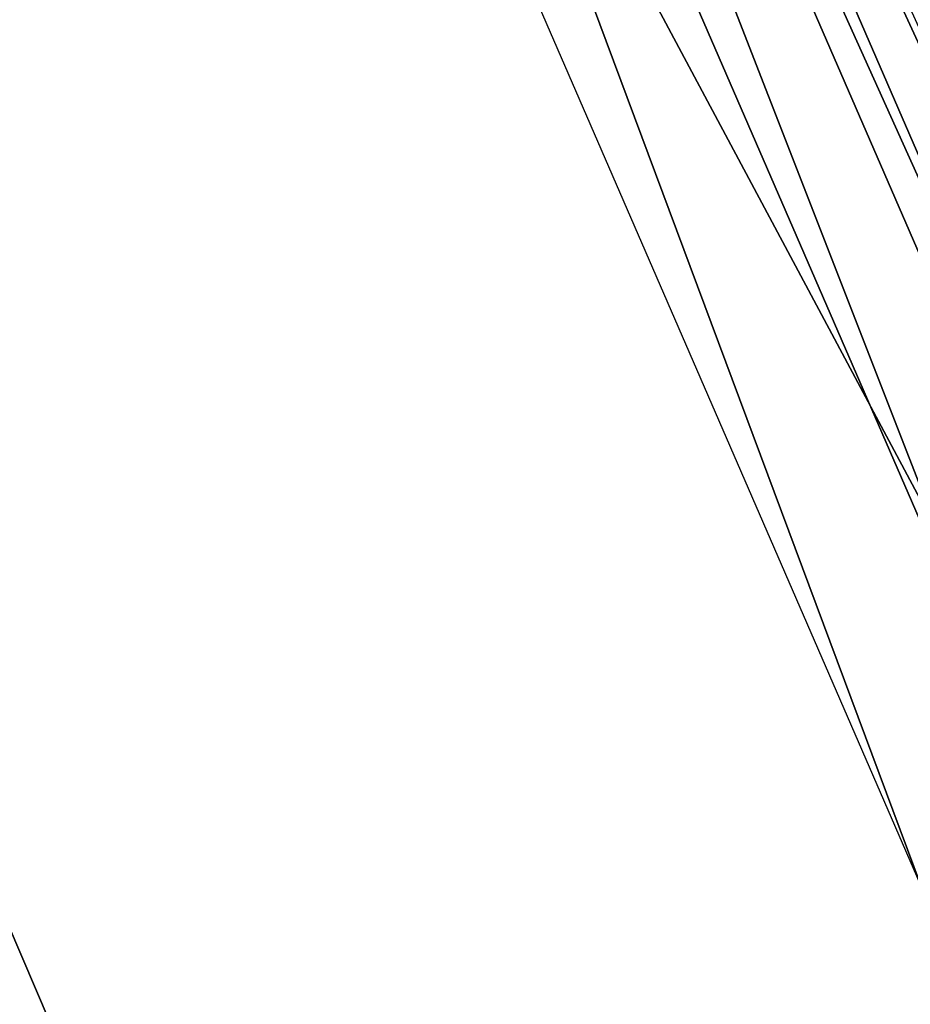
# Model space of a CAD drawing. Header units: millimetres. Extents: x 1 to 201, y 1 to 201.
# Tile 104 of 256: x 36.18 to 39.25, y 68.62 to 72.02. Entities that reach past the tile are written whole.
import ezdxf

# ---------------------------------------------------------------- set-up
doc = ezdxf.new("R2010")
doc.units = ezdxf.units.MM
doc.header["$LTSCALE"] = 25.4
doc.layers.get('0').update_dxf_attribs({"true_color": 0xff5454})

# ---------------------------------------------------------------- blocks, each defined once
blk = doc.blocks.new('MERIDA-LED-9514.STL#1')
at = {"color": 251, "true_color": 0x555555}
mesh = blk.add_polyface(dxfattribs=at)
corners = [(37.2939, 78.6889, -32.4529), (41.7403, 68.6807, -34.2529), (41.7403, 68.6807, -32.4529), (37.2939, 78.6889, -34.2529)]
mesh.append_faces([[corners[k] for k in face] for face in [(0, 1, 2), (1, 0, 3)]], dxfattribs={"vtx0": -1, "color": 251})
at = {"color": 7, "true_color": 0xffffff}
mesh = blk.add_polyface(dxfattribs=at)
corners = [(31.9996, 78.5804, -19), (37.1116, 66.6202, -17), (37.1116, 66.6202, -19), (31.9996, 78.5804, -17)]
mesh.append_faces([[corners[k] for k in face] for face in [(0, 1, 2), (1, 0, 3)]], dxfattribs={"vtx0": -1, "color": 7})
mesh = blk.add_polyface(dxfattribs=at)
corners = [(36.2674, 78.5958, -33), (41.6773, 66.75, -33), (36.4551, 78.0607, -43)]
mesh.append_faces([[corners[k] for k in face] for face in [(0, 1, 2)]], dxfattribs={"color": 7})
mesh = blk.add_polyface(dxfattribs=at)
corners = [(36.3289, 78.0159, -43.5), (40.1799, 69.4855, -43), (40.0609, 69.4239, -43.5), (36.4551, 78.0607, -43)]
mesh.append_faces([[corners[k] for k in face] for face in [(0, 1, 2), (1, 0, 3)]], dxfattribs={"vtx0": -1, "color": 7})
mesh = blk.add_polyface(dxfattribs=at)
corners = [(36.4551, 78.0607, -43), (41.6773, 66.75, -33), (40.1799, 69.4855, -43)]
mesh.append_faces([[corners[k] for k in face] for face in [(0, 1, 2)]], dxfattribs={"color": 7})
mesh = blk.add_polyface(dxfattribs=at)
corners = [(36.3289, 78.0159, -43.5), (39.7359, 69.2555, -43.866), (35.984, 77.8933, -43.866), (40.0609, 69.4239, -43.5)]
mesh.append_faces([[corners[k] for k in face] for face in [(0, 1, 2), (1, 0, 3)]], dxfattribs={"vtx0": -1, "color": 7})
mesh = blk.add_polyface(dxfattribs=at)
corners = [(35.984, 77.8933, -43.866), (39.292, 69.0255, -44), (35.5129, 77.7259, -44), (39.7359, 69.2555, -43.866)]
mesh.append_faces([[corners[k] for k in face] for face in [(0, 1, 2), (1, 0, 3)]], dxfattribs={"vtx0": -1, "color": 7})
at = {"color": 251, "true_color": 0x555555}
mesh = blk.add_polyface(dxfattribs=at)
corners = [(37.0675, 74.5183, -16), (43.4623, 62.5545, -4), (43.4623, 62.5545, -16), (37.0675, 74.5183, -4)]
mesh.append_faces([[corners[k] for k in face] for face in [(0, 1, 2), (1, 0, 3)]], dxfattribs={"vtx0": -1, "color": 251})

msp = doc.modelspace()

# ---------------------------------------------------------------- block references
at = {"color": 0}
msp.add_blockref('MERIDA-LED-9514.STL#1', (0, 0), dxfattribs=at)

doc.saveas('drawing.dxf')
